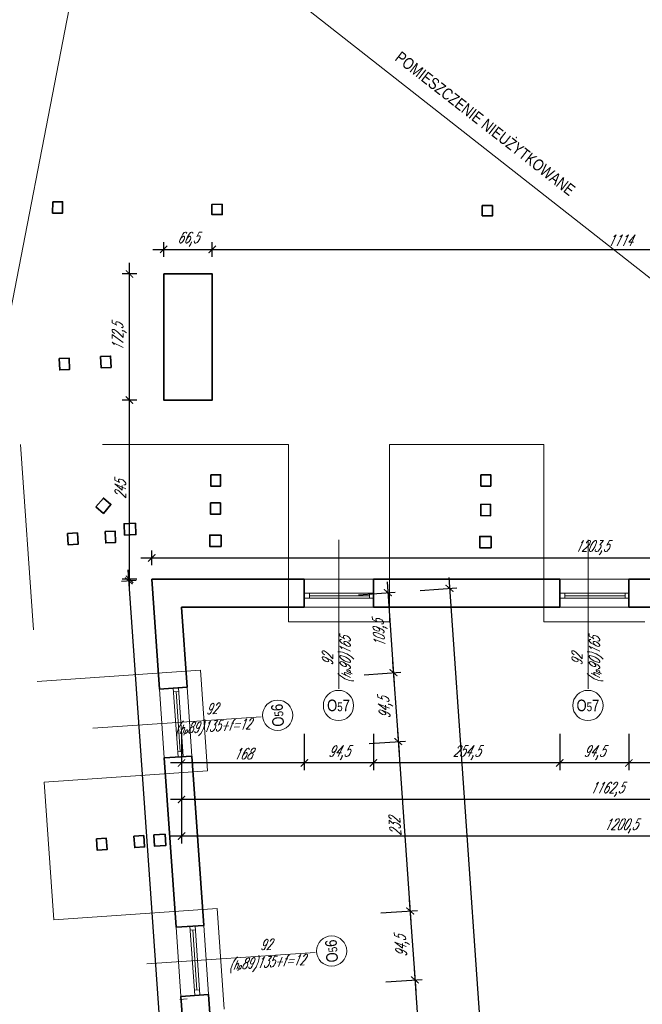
# Model space of a CAD drawing. Header units: millimetres. Extents: x 402 to 79005, y -7782 to 89952.
# Tile 7 of 256: x 22728 to 23578, y 8801 to 10147. Entities that reach past the tile are written whole.
import ezdxf

# ---------------------------------------------------------------- set-up
doc = ezdxf.new("R2010")
doc.units = ezdxf.units.MM
doc.header["$LTSCALE"] = 10
doc.linetypes.add('DASHED', pattern=[19.05, 12.7, -6.35])
doc.layers.get('0').update_dxf_attribs({"lineweight": 0})
doc.layers.get('Defpoints').update_dxf_attribs({"color": 253})
for name, color, linetype, lineweight in [('01-2_konstrukcja dachu', 253, 'Continuous', 35), ('01_ściany', 253, 'Continuous', 35), ('03-01_okna', 253, 'Continuous', 15), ('04-1_widok', 253, 'Continuous', 5), ('04-2_nad', 253, 'DASHED', 5), ('05-01_wymiary', 253, 'Continuous', 5), ('05-03_opis', 253, 'Continuous', 5)]:
    doc.layers.add(name, color=color, linetype=linetype, lineweight=lineweight)
doc.styles.add('ariel', font='ARIAL.TTF', dxfattribs={"width": 0.8})
doc.styles.add('ariel_wym', font='simplex.shx', dxfattribs={"width": 0.65, "oblique": 25})
doc.dimstyles.new('ariel 50', dxfattribs={"dimtxt": 15, "dimasz": 10, "dimexe": 10, "dimexo": 0, "dimgap": 5, "dimtad": 1, "dimdec": 1, "dimrnd": 0.5, "dimtxsty": 'ariel_wym', "dimblk": 'ARCHTICK', "dimcen": 2.5, "dimdle": 15, "dimazin": 0, "dimtfac": 1, "dimtdec": 1, "dimtix": 1, "dimtmove": 0, "dimatfit": 3, "dimldrblk": 'DOT', "dimfxl": 0, "dimarcsym": 0})
doc.dimstyles.new('ariel 50 wnętrze', dxfattribs={"dimtxt": 15, "dimasz": 10, "dimexe": 10, "dimexo": 0, "dimgap": 5, "dimtad": 1, "dimdec": 1, "dimrnd": 0.5, "dimtxsty": 'ariel_wym', "dimblk": 'ARCHTICK', "dimcen": 2.5, "dimdle": 15, "dimazin": 0, "dimtfac": 1, "dimtdec": 1, "dimtix": 1, "dimtmove": 0, "dimatfit": 3, "dimldrblk": 'DOT', "dimfxl": 0, "dimarcsym": 0})

# ---------------------------------------------------------------- blocks, each defined once
blk = doc.blocks.new('_ArchTick')
at = {"color": 0, "linetype": 'ByBlock', "const_width": 0.15}
blk.add_lwpolyline([(-0.5, -0.5), (0.5, 0.5)], dxfattribs=at)
blk = doc.blocks.new('*D3472')
at = {"layer": '05-01_wymiary', "color": 0, "lineweight": -2}
for p, q in [((23559.9, 9170.8), (23559.9, 9120.8)), ((23815.1, 9170.8), (23815.1, 9120.8)), ((23830.1, 9130.8), (23544.9, 9130.8))]:
    blk.add_line(p, q, dxfattribs=at)
at = {"layer": 'Defpoints', "color": 0, "lineweight": 0}
for p in [(23559.9, 9381.9), (23815.1, 9381.9), (23559.9, 9130.8)]:
    blk.add_point(p, dxfattribs=at)
at = {"layer": '05-01_wymiary', "color": 0, "lineweight": -2, "xscale": 10, "yscale": 10, "zscale": 10, "rotation": 180}
blk.add_blockref('_ArchTick', (23559.9, 9130.8), dxfattribs=at)
at = {"layer": '05-01_wymiary', "color": 0, "lineweight": -2, "xscale": 10, "yscale": 10, "zscale": 10}
blk.add_blockref('_ArchTick', (23815.1, 9130.8), dxfattribs=at)
at = {"layer": '05-01_wymiary', "color": 0, "insert": (23687.5, 9143.3), "char_height": 15, "attachment_point": 5, "style": 'ariel_wym'}
blk.add_mtext('255', dxfattribs=at)
blk = doc.blocks.new('_Dot')
at = {"color": 0, "linetype": 'ByBlock', "lineweight": -2}
blk.add_line((-0.5, 0), (-1, 0), dxfattribs=at)
at = {"color": 0, "linetype": 'ByBlock', "const_width": 0.5}
blk.add_lwpolyline([(-0.25, 0, 1), (0.25, 0, 1)], format="xyb", close=True, dxfattribs=at)
blk = doc.blocks.new('*D3473')
at = {"layer": '05-01_wymiary', "color": 0, "lineweight": -2}
for p, q in [((23465.4, 9170.8), (23465.4, 9120.8)), ((23559.9, 9170.8), (23559.9, 9120.8)), ((23574.9, 9130.8), (23450.4, 9130.8))]:
    blk.add_line(p, q, dxfattribs=at)
at = {"layer": 'Defpoints', "color": 0, "lineweight": 0}
for p in [(23465.4, 9381.9), (23559.9, 9381.9), (23465.4, 9130.8)]:
    blk.add_point(p, dxfattribs=at)
at = {"layer": '05-01_wymiary', "color": 0, "lineweight": -2, "xscale": 10, "yscale": 10, "zscale": 10, "rotation": 180}
blk.add_blockref('_ArchTick', (23465.4, 9130.8), dxfattribs=at)
at = {"layer": '05-01_wymiary', "color": 0, "lineweight": -2, "xscale": 10, "yscale": 10, "zscale": 10}
blk.add_blockref('_ArchTick', (23559.9, 9130.8), dxfattribs=at)
at = {"layer": '05-01_wymiary', "color": 0, "insert": (23512.6, 9144.7), "char_height": 15, "attachment_point": 5, "style": 'ariel_wym'}
blk.add_mtext('94,5', dxfattribs=at)
blk = doc.blocks.new('*D3474')
at = {"layer": '05-01_wymiary', "color": 0, "lineweight": -2}
for p, q in [((23210.9, 9170.8), (23210.9, 9120.8)), ((23465.4, 9170.8), (23465.4, 9120.8)), ((23480.4, 9130.8), (23195.9, 9130.8))]:
    blk.add_line(p, q, dxfattribs=at)
at = {"layer": 'Defpoints', "color": 0, "lineweight": 0}
for p in [(23210.9, 9381.9), (23465.4, 9381.9), (23210.9, 9130.8)]:
    blk.add_point(p, dxfattribs=at)
at = {"layer": '05-01_wymiary', "color": 0, "lineweight": -2, "xscale": 10, "yscale": 10, "zscale": 10, "rotation": 180}
blk.add_blockref('_ArchTick', (23210.9, 9130.8), dxfattribs=at)
at = {"layer": '05-01_wymiary', "color": 0, "lineweight": -2, "xscale": 10, "yscale": 10, "zscale": 10}
blk.add_blockref('_ArchTick', (23465.4, 9130.8), dxfattribs=at)
at = {"layer": '05-01_wymiary', "color": 0, "insert": (23338.1, 9144.7), "char_height": 15, "attachment_point": 5, "style": 'ariel_wym'}
blk.add_mtext('254,5', dxfattribs=at)
blk = doc.blocks.new('*D3475')
at = {"layer": '05-01_wymiary', "color": 0, "lineweight": -2}
for p, q in [((23116.4, 9170.8), (23116.4, 9120.8)), ((23210.9, 9170.8), (23210.9, 9120.8)), ((23225.9, 9130.8), (23101.4, 9130.8))]:
    blk.add_line(p, q, dxfattribs=at)
at = {"layer": 'Defpoints', "color": 0, "lineweight": 0}
for p in [(23116.4, 9381.9), (23210.9, 9381.9), (23116.4, 9130.8)]:
    blk.add_point(p, dxfattribs=at)
at = {"layer": '05-01_wymiary', "color": 0, "lineweight": -2, "xscale": 10, "yscale": 10, "zscale": 10, "rotation": 180}
blk.add_blockref('_ArchTick', (23116.4, 9130.8), dxfattribs=at)
at = {"layer": '05-01_wymiary', "color": 0, "lineweight": -2, "xscale": 10, "yscale": 10, "zscale": 10}
blk.add_blockref('_ArchTick', (23210.9, 9130.8), dxfattribs=at)
at = {"layer": '05-01_wymiary', "color": 0, "insert": (23163.6, 9144.7), "char_height": 15, "attachment_point": 5, "style": 'ariel_wym'}
blk.add_mtext('94,5', dxfattribs=at)
blk = doc.blocks.new('*D3476')
at = {"layer": '05-01_wymiary', "color": 0, "lineweight": -2}
for p, q in [((22948.6, 9170.8), (22948.6, 9120.8)), ((23116.4, 9170.8), (23116.4, 9120.8)), ((23131.4, 9130.8), (22933.6, 9130.8))]:
    blk.add_line(p, q, dxfattribs=at)
at = {"layer": 'Defpoints', "color": 0, "lineweight": 0}
for p in [(23116.4, 9381.9), (22948.6, 9343.9), (22948.6, 9130.8)]:
    blk.add_point(p, dxfattribs=at)
at = {"layer": '05-01_wymiary', "color": 0, "lineweight": -2, "xscale": 10, "yscale": 10, "zscale": 10, "rotation": 180}
blk.add_blockref('_ArchTick', (22948.6, 9130.8), dxfattribs=at)
at = {"layer": '05-01_wymiary', "color": 0, "lineweight": -2, "xscale": 10, "yscale": 10, "zscale": 10}
blk.add_blockref('_ArchTick', (23116.4, 9130.8), dxfattribs=at)
at = {"layer": '05-01_wymiary', "color": 0, "insert": (23032.5, 9143.3), "char_height": 15, "attachment_point": 5, "style": 'ariel_wym'}
blk.add_mtext('168', dxfattribs=at)
blk = doc.blocks.new('*D3478')
at = {"layer": '05-01_wymiary', "color": 0, "lineweight": -2}
for p, q in [((22948.6, 9120.8), (22948.6, 9070.8)), ((24111.2, 9120.8), (24111.2, 9070.8)), ((24126.2, 9080.8), (22933.6, 9080.8))]:
    blk.add_line(p, q, dxfattribs=at)
at = {"layer": 'Defpoints', "color": 0, "lineweight": 0}
for p in [(24111.2, 9381.9), (22948.6, 9343.9), (22948.6, 9080.8)]:
    blk.add_point(p, dxfattribs=at)
at = {"layer": '05-01_wymiary', "color": 0, "lineweight": -2, "xscale": 10, "yscale": 10, "zscale": 10, "rotation": 180}
blk.add_blockref('_ArchTick', (22948.6, 9080.8), dxfattribs=at)
at = {"layer": '05-01_wymiary', "color": 0, "lineweight": -2, "xscale": 10, "yscale": 10, "zscale": 10}
blk.add_blockref('_ArchTick', (24111.2, 9080.8), dxfattribs=at)
at = {"layer": '05-01_wymiary', "color": 0, "insert": (23529.9, 9094.7), "char_height": 15, "attachment_point": 5, "style": 'ariel_wym'}
blk.add_mtext('1162,5', dxfattribs=at)
blk = doc.blocks.new('*D3479')
at = {"layer": '05-01_wymiary', "color": 0, "lineweight": -2}
for p, q in [((22948.6, 9070.8), (22948.6, 9020.8)), ((24149.2, 9070.8), (24149.2, 9020.8)), ((24164.2, 9030.8), (22933.6, 9030.8))]:
    blk.add_line(p, q, dxfattribs=at)
at = {"layer": 'Defpoints', "color": 0, "lineweight": 0}
for p in [(22948.6, 9343.9), (24149.2, 9343.9), (22948.6, 9030.8)]:
    blk.add_point(p, dxfattribs=at)
at = {"layer": '05-01_wymiary', "color": 0, "lineweight": -2, "xscale": 10, "yscale": 10, "zscale": 10, "rotation": 180}
blk.add_blockref('_ArchTick', (22948.6, 9030.8), dxfattribs=at)
at = {"layer": '05-01_wymiary', "color": 0, "lineweight": -2, "xscale": 10, "yscale": 10, "zscale": 10}
blk.add_blockref('_ArchTick', (24149.2, 9030.8), dxfattribs=at)
at = {"layer": '05-01_wymiary', "color": 0, "insert": (23548.9, 9044.7), "char_height": 15, "attachment_point": 5, "style": 'ariel_wym'}
blk.add_mtext('1200,5', dxfattribs=at)
blk = doc.blocks.new('*D3528')
at = {"layer": '05-01_wymiary', "color": 0, "lineweight": -2}
for p, q in [((23229.5, 9378.5), (23239.2, 9239.3)), ((23190.6, 9360.8), (23240.5, 9364.3)), ((23198.3, 9251.4), (23248.2, 9254.9))]:
    blk.add_line(p, q, dxfattribs=at)
at = {"layer": 'Defpoints', "color": 0, "lineweight": 0}
for p in [(22948.6, 9343.9), (23238.2, 9254.2), (22918.2, 9231.9)]:
    blk.add_point(p, dxfattribs=at)
at = {"layer": '05-01_wymiary', "color": 0, "lineweight": -2, "xscale": 10, "yscale": 10, "zscale": 10}
for p, rotation in [((23230.5, 9363.6), 94.00000000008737), ((23238.2, 9254.2), 274.0000000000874)]:
    blk.add_blockref('_ArchTick', p, dxfattribs=dict(at, rotation=rotation))
at = {"layer": '05-01_wymiary', "color": 0, "insert": (23220.5, 9307.9), "char_height": 15, "attachment_point": 5, "rotation": 94, "style": 'ariel_wym'}
blk.add_mtext('109,5', dxfattribs=at)
blk = doc.blocks.new('*D3529')
at = {"layer": '05-01_wymiary', "color": 0, "lineweight": -2}
for p, q in [((23237.1, 9269.2), (23245.8, 9145)), ((23198.3, 9251.4), (23248.2, 9254.9)), ((23204.9, 9157.2), (23254.7, 9160.7))]:
    blk.add_line(p, q, dxfattribs=at)
at = {"layer": 'Defpoints', "color": 0, "lineweight": 0}
for p in [(22918.2, 9231.9), (23244.8, 9160), (22924.9, 9137.6)]:
    blk.add_point(p, dxfattribs=at)
at = {"layer": '05-01_wymiary', "color": 0, "lineweight": -2, "xscale": 10, "yscale": 10, "zscale": 10}
for p, rotation in [((23238.2, 9254.2), 94.00000000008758), ((23244.8, 9160), 274.0000000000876)]:
    blk.add_blockref('_ArchTick', p, dxfattribs=dict(at, rotation=rotation))
at = {"layer": '05-01_wymiary', "color": 0, "insert": (23227.6, 9206.1), "char_height": 15, "attachment_point": 5, "rotation": 94, "style": 'ariel_wym'}
blk.add_mtext('94,5', dxfattribs=at)
blk = doc.blocks.new('*D3530')
at = {"layer": '05-01_wymiary', "color": 0, "lineweight": -2}
for p, q in [((23243.7, 9174.9), (23262, 8913.6)), ((23204.9, 9157.2), (23254.7, 9160.7)), ((23221.1, 8925.7), (23270.9, 8929.2))]:
    blk.add_line(p, q, dxfattribs=at)
at = {"layer": 'Defpoints', "color": 0, "lineweight": 0}
for p in [(22924.9, 9137.6), (23261, 8928.5), (22941.1, 8906.2)]:
    blk.add_point(p, dxfattribs=at)
at = {"layer": '05-01_wymiary', "color": 0, "lineweight": -2, "xscale": 10, "yscale": 10, "zscale": 10}
for p, rotation in [((23244.8, 9160), 94.0000000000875), ((23261, 8928.5), 274.0000000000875)]:
    blk.add_blockref('_ArchTick', p, dxfattribs=dict(at, rotation=rotation))
at = {"layer": '05-01_wymiary', "color": 0, "insert": (23240.4, 9043.4), "char_height": 15, "attachment_point": 5, "rotation": 94, "style": 'ariel_wym'}
blk.add_mtext('232', dxfattribs=at)
blk = doc.blocks.new('*D3531')
at = {"layer": '05-01_wymiary', "color": 0, "lineweight": -2}
for p, q in [((23259.9, 8943.5), (23268.6, 8819.3)), ((23221.1, 8925.7), (23270.9, 8929.2)), ((23227.6, 8831.5), (23277.5, 8835))]:
    blk.add_line(p, q, dxfattribs=at)
at = {"layer": 'Defpoints', "color": 0, "lineweight": 0}
for p in [(22941.1, 8906.2), (23267.5, 8834.3), (22947.7, 8811.9)]:
    blk.add_point(p, dxfattribs=at)
at = {"layer": '05-01_wymiary', "color": 0, "lineweight": -2, "xscale": 10, "yscale": 10, "zscale": 10}
for p, rotation in [((23261, 8928.5), 94.00000000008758), ((23267.5, 8834.3), 274.0000000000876)]:
    blk.add_blockref('_ArchTick', p, dxfattribs=dict(at, rotation=rotation))
at = {"layer": '05-01_wymiary', "color": 0, "insert": (23250.4, 8880.4), "char_height": 15, "attachment_point": 5, "rotation": 94, "style": 'ariel_wym'}
blk.add_mtext('94,5', dxfattribs=at)
blk = doc.blocks.new('*D3532')
at = {"layer": '05-01_wymiary', "color": 0, "lineweight": -2}
for p, q in [((23266.5, 8849.2), (23307.3, 8265.6)), ((23227.6, 8831.5), (23277.5, 8835)), ((23266.4, 8277.8), (23316.2, 8281.3))]:
    blk.add_line(p, q, dxfattribs=at)
at = {"layer": 'Defpoints', "color": 0, "lineweight": 0}
for p in [(22947.7, 8811.9), (23306.3, 8280.6), (22986.4, 8258.2)]:
    blk.add_point(p, dxfattribs=at)
at = {"layer": '05-01_wymiary', "color": 0, "lineweight": -2, "xscale": 10, "yscale": 10, "zscale": 10}
for p, rotation in [((23267.5, 8834.3), 94.0000000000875), ((23306.3, 8280.6), 274.0000000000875)]:
    blk.add_blockref('_ArchTick', p, dxfattribs=dict(at, rotation=rotation))
at = {"layer": '05-01_wymiary', "color": 0, "insert": (23274.4, 8556.6), "char_height": 15, "attachment_point": 5, "rotation": 94, "style": 'ariel_wym'}
blk.add_mtext('555', dxfattribs=at)
blk = doc.blocks.new('*D3538')
at = {"layer": '05-01_wymiary', "color": 0, "lineweight": -2}
for p, q in [((23313.7, 9384.4), (23436.9, 7622.4)), ((23274.9, 9366.7), (23324.7, 9370.2)), ((23396, 7634.5), (23445.9, 7638))]:
    blk.add_line(p, q, dxfattribs=at)
at = {"layer": 'Defpoints', "color": 0, "lineweight": 0}
for p in [(22948.6, 9343.9), (23435.9, 7637.3), (23200.3, 7620.9)]:
    blk.add_point(p, dxfattribs=at)
at = {"layer": '05-01_wymiary', "color": 0, "lineweight": -2, "xscale": 10, "yscale": 10, "zscale": 10}
for p, rotation in [((23314.8, 9369.5), 94.0000000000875), ((23435.9, 7637.3), 274.0000000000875)]:
    blk.add_blockref('_ArchTick', p, dxfattribs=dict(at, rotation=rotation))
at = {"layer": '05-01_wymiary', "color": 0, "insert": (23361.4, 8502.4), "char_height": 15, "attachment_point": 5, "rotation": 94, "style": 'ariel_wym'}
blk.add_mtext('1736,5', dxfattribs=at)
blk = doc.blocks.new('*D3689')
at = {"layer": '05-01_wymiary', "color": 0, "lineweight": -2}
for p, q in [((22892.9, 9411.1), (24126.2, 9411.1)), ((22907.9, 9401.1), (22907.9, 9421.1)), ((24111.2, 9401.1), (24111.2, 9421.1))]:
    blk.add_line(p, q, dxfattribs=at)
at = {"layer": 'Defpoints', "color": 0, "lineweight": 0}
for p in [(24111.2, 9411.1), (22907.9, 9381.9), (24111.2, 9381.9)]:
    blk.add_point(p, dxfattribs=at)
at = {"layer": '05-01_wymiary', "color": 0, "lineweight": -2, "xscale": 10, "yscale": 10, "zscale": 10, "rotation": 180}
blk.add_blockref('_ArchTick', (22907.9, 9411.1), dxfattribs=at)
at = {"layer": '05-01_wymiary', "color": 0, "lineweight": -2, "xscale": 10, "yscale": 10, "zscale": 10}
blk.add_blockref('_ArchTick', (24111.2, 9411.1), dxfattribs=at)
at = {"layer": '05-01_wymiary', "color": 0, "insert": (23509.5, 9425), "char_height": 15, "attachment_point": 5, "style": 'ariel_wym'}
blk.add_mtext('1203,5', dxfattribs=at)
blk = doc.blocks.new('*D3691')
at = {"layer": '05-01_wymiary', "color": 0, "lineweight": -2}
for p, q in [((22877.5, 9366.9), (22877.5, 9641.8)), ((22887.5, 9626.8), (22867.5, 9626.8)), ((22887.5, 9381.9), (22867.5, 9381.9))]:
    blk.add_line(p, q, dxfattribs=at)
at = {"layer": 'Defpoints', "color": 0, "lineweight": 0}
for p in [(22877.5, 9626.8), (22924.3, 9626.8), (22907.9, 9381.9)]:
    blk.add_point(p, dxfattribs=at)
at = {"layer": '05-01_wymiary', "color": 0, "lineweight": -2, "xscale": 10, "yscale": 10, "zscale": 10}
for p, rotation in [((22877.5, 9626.8), 90), ((22877.5, 9381.9), 270)]:
    blk.add_blockref('_ArchTick', p, dxfattribs=dict(at, rotation=rotation))
at = {"layer": '05-01_wymiary', "color": 0, "insert": (22865, 9504.3), "char_height": 15, "attachment_point": 5, "rotation": 90, "style": 'ariel_wym'}
blk.add_mtext('245', dxfattribs=at)
blk = doc.blocks.new('*D3692')
at = {"layer": '05-01_wymiary', "color": 0, "lineweight": -2}
for p, q in [((22877.5, 9611.8), (22877.5, 9814.2)), ((22887.5, 9799.2), (22867.5, 9799.2)), ((22887.5, 9626.8), (22867.5, 9626.8))]:
    blk.add_line(p, q, dxfattribs=at)
at = {"layer": 'Defpoints', "color": 0, "lineweight": 0}
for p in [(22877.5, 9799.2), (22924.3, 9799.2), (22924.3, 9626.8)]:
    blk.add_point(p, dxfattribs=at)
at = {"layer": '05-01_wymiary', "color": 0, "lineweight": -2, "xscale": 10, "yscale": 10, "zscale": 10}
for p, rotation in [((22877.5, 9799.2), 90), ((22877.5, 9626.8), 270)]:
    blk.add_blockref('_ArchTick', p, dxfattribs=dict(at, rotation=rotation))
at = {"layer": '05-01_wymiary', "color": 0, "insert": (22863.6, 9713), "char_height": 15, "attachment_point": 5, "rotation": 90, "style": 'ariel_wym'}
blk.add_mtext('172,5', dxfattribs=at)
blk = doc.blocks.new('*D3693')
at = {"layer": '05-01_wymiary', "color": 0, "lineweight": -2}
for p, q in [((22924.3, 9822.8), (22924.3, 9842.8)), ((22990.7, 9822.8), (22990.7, 9842.8)), ((22909.3, 9832.8), (23005.7, 9832.8))]:
    blk.add_line(p, q, dxfattribs=at)
at = {"layer": 'Defpoints', "color": 0, "lineweight": 0}
for p in [(22990.7, 9832.8), (22924.3, 9799.2), (22990.7, 9799.2)]:
    blk.add_point(p, dxfattribs=at)
at = {"layer": '05-01_wymiary', "color": 0, "lineweight": -2, "xscale": 10, "yscale": 10, "zscale": 10, "rotation": 180}
blk.add_blockref('_ArchTick', (22924.3, 9832.8), dxfattribs=at)
at = {"layer": '05-01_wymiary', "color": 0, "lineweight": -2, "xscale": 10, "yscale": 10, "zscale": 10}
blk.add_blockref('_ArchTick', (22990.7, 9832.8), dxfattribs=at)
at = {"layer": '05-01_wymiary', "color": 0, "insert": (22957.5, 9846.7), "char_height": 15, "attachment_point": 5, "style": 'ariel_wym'}
blk.add_mtext('66,5', dxfattribs=at)
blk = doc.blocks.new('*D3694')
at = {"layer": '05-01_wymiary', "color": 0, "lineweight": -2}
for p, q in [((22990.7, 9822.8), (22990.7, 9842.8)), ((24104.8, 9823.8), (24104.8, 9842.8)), ((22975.7, 9832.8), (24119.8, 9832.8))]:
    blk.add_line(p, q, dxfattribs=at)
at = {"layer": 'Defpoints', "color": 0, "lineweight": 0}
for p in [(24104.8, 9832.8), (24104.8, 9823.8), (22990.7, 9799.2)]:
    blk.add_point(p, dxfattribs=at)
at = {"layer": '05-01_wymiary', "color": 0, "lineweight": -2, "xscale": 10, "yscale": 10, "zscale": 10, "rotation": 180}
blk.add_blockref('_ArchTick', (22990.7, 9832.8), dxfattribs=at)
at = {"layer": '05-01_wymiary', "color": 0, "lineweight": -2, "xscale": 10, "yscale": 10, "zscale": 10}
blk.add_blockref('_ArchTick', (24104.8, 9832.8), dxfattribs=at)
at = {"layer": '05-01_wymiary', "color": 0, "insert": (23547.8, 9845.3), "char_height": 15, "attachment_point": 5, "style": 'ariel_wym'}
blk.add_mtext('1114', dxfattribs=at)
blk = doc.blocks.new('*D3695')
at = {"layer": '05-01_wymiary', "color": 0, "lineweight": -2}
for p, q in [((22992.6, 7721), (22875.6, 9394.6)), ((22886.6, 9380.4), (22866.7, 9379)), ((23001.5, 7736.6), (22981.6, 7735.2))]:
    blk.add_line(p, q, dxfattribs=at)
at = {"layer": 'Defpoints', "color": 0, "lineweight": 0}
for p in [(22907.9, 9381.9), (22876.6, 9379.7), (23022.8, 7738.1)]:
    blk.add_point(p, dxfattribs=at)
at = {"layer": '05-01_wymiary', "color": 0, "lineweight": -2, "xscale": 10, "yscale": 10, "zscale": 10}
for p, rotation in [((22876.6, 9379.7), 94.00000000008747), ((22991.6, 7735.9), 274.0000000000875)]:
    blk.add_blockref('_ArchTick', p, dxfattribs=dict(at, rotation=rotation))
at = {"layer": '05-01_wymiary', "color": 0, "insert": (22920.2, 8556.8), "char_height": 15, "attachment_point": 5, "rotation": 94, "style": 'ariel_wym'}
blk.add_mtext('1647,5', dxfattribs=at)

msp = doc.modelspace()

# ---------------------------------------------------------------- linework, layer by layer
at = {"layer": '01-2_konstrukcja dachu'}
for points in [[(22772.558, 9897.89), (22786.057, 9897.811), (22785.967, 9882.312), (22772.468, 9882.39)], [(22781.424, 9683.596), (22794.909, 9684.238), (22795.646, 9668.756), (22782.161, 9668.113)], [(22838.128, 9686.297), (22851.612, 9686.939), (22852.35, 9671.457), (22838.865, 9670.814)], [(22988.538, 9524.785), (23002.038, 9524.715), (23001.957, 9509.215), (22988.457, 9509.285)], [(23357.753, 9524.818), (23371.253, 9524.748), (23371.172, 9509.248), (23357.672, 9509.318)], [(22831.573, 9480.694), (22841.861, 9471.953), (22852.221, 9484.147), (22841.932, 9492.888)], [(22988.338, 9486.281), (23001.838, 9486.211), (23001.758, 9470.711), (22988.258, 9470.781)], [(23357.543, 9484.367), (23371.043, 9484.297), (23370.963, 9468.797), (23357.463, 9468.867)], [(22885.602, 9458.425), (22870.119, 9457.687), (22870.857, 9442.205), (22886.339, 9442.942)], [(22792.95, 9444.623), (22806.435, 9445.266), (22807.173, 9429.783), (22793.688, 9429.141)], [(22844.26, 9447.068), (22857.744, 9447.71), (22858.482, 9432.228), (22844.997, 9431.585)], [(23002.706, 9442.298), (22987.206, 9442.379), (22987.126, 9426.879), (23002.626, 9426.799)], [(23371.701, 9440.386), (23356.201, 9440.466), (23356.121, 9424.966), (23371.621, 9424.886)], [(22883.539, 9030.544), (22897.006, 9031.487), (22898.089, 9016.024), (22884.622, 9015.082)], [(22926.27, 9033.535), (22910.808, 9032.453), (22911.891, 9016.991), (22927.353, 9018.073)], [(22832.297, 9026.956), (22845.764, 9027.899), (22846.847, 9012.437), (22833.38, 9011.494)]]:
    msp.add_lwpolyline(points, close=True, dxfattribs=at)
for points in [[(23004.113, 9894.422), (23004.208, 9880.423), (22990.209, 9880.328), (22990.114, 9894.327), (23004.113, 9894.422)], [(23359.369, 9878.692), (23359.442, 9892.692), (23373.441, 9892.62)], [(23373.441, 9892.62), (23373.369, 9878.62), (23359.369, 9878.692)]]:
    msp.add_lwpolyline(points, dxfattribs=at)
at = {"layer": '01_ściany'}
for p, q in [((22918.349, 9231.867), (22907.861, 9381.855)), ((23116.37, 9381.855), (22907.861, 9381.855)), ((23116.37, 9381.855), (23116.37, 9343.855)), ((23465.37, 9381.855), (23210.87, 9381.855)), ((23210.87, 9381.855), (23210.87, 9343.855)), ((23465.37, 9381.855), (23465.37, 9343.855)), ((23815.12, 9381.855), (23559.87, 9381.855)), ((23559.87, 9381.855), (23559.87, 9343.855)), ((22956.257, 9234.518), (22948.611, 9343.855)), ((23116.37, 9343.855), (22948.611, 9343.855)), ((23465.37, 9343.855), (23210.87, 9343.855)), ((23815.12, 9343.855), (23559.87, 9343.855)), ((22956.257, 9234.518), (22918.153, 9231.854)), ((22962.849, 9140.248), (22924.753, 9137.585)), ((22979.032, 8908.814), (22962.849, 9140.248)), ((22941.125, 8906.163), (22924.941, 9137.598)), ((22979.032, 8908.814), (22941.125, 8906.163)), ((22985.659, 8814.045), (22947.752, 8811.394)), ((22986.432, 8258.245), (22947.752, 8811.394)), ((23024.339, 8260.896), (22985.659, 8814.045))]:
    msp.add_line(p, q, dxfattribs=at)
msp.add_lwpolyline([(22924.297, 9799.214), (22990.706, 9799.214), (22990.706, 9626.75), (22924.297, 9626.75)], close=True, dxfattribs=at)
at = {"layer": '03-01_okna', "linetype": 'Continuous', "lineweight": 0}
for p, q in [((23116.37, 9362.845), (23210.87, 9362.845)), ((23116.37, 9355.855), (23210.87, 9355.855)), ((23123.36, 9355.855), (23123.36, 9362.845)), ((23123.36, 9359.35), (23205.698, 9359.35)), ((23205.698, 9355.855), (23205.698, 9362.845)), ((23465.37, 9362.845), (23559.87, 9362.845)), ((23465.37, 9355.855), (23559.87, 9355.855)), ((23472.36, 9355.855), (23472.36, 9362.845)), ((23472.36, 9359.35), (23554.698, 9359.35)), ((23554.698, 9355.855), (23554.698, 9362.845)), ((22943.906, 9138.924), (22937.314, 9233.194)), ((22950.878, 9139.411), (22944.286, 9233.681)), ((22944.647, 9228.521), (22937.674, 9228.034)), ((22946.904, 9146.14), (22941.161, 9228.278)), ((22950.391, 9146.384), (22943.418, 9145.896)), ((22966.681, 8813.219), (22960.089, 8907.489)), ((22967.422, 8902.817), (22960.45, 8902.329)), ((22969.68, 8820.436), (22963.936, 8902.573)), ((22973.654, 8813.707), (22967.062, 8907.976)), ((22973.166, 8820.679), (22966.193, 8820.192)), ((22956.497, 8808.183), (22946.521, 8807.486))]:
    msp.add_line(p, q, dxfattribs=at)
at = {"layer": '03-01_okna'}
for p, q in [((23116.37, 9343.855), (23210.87, 9343.855)), ((23465.37, 9343.855), (23559.87, 9343.855)), ((22962.849, 9140.248), (22956.257, 9234.518)), ((22985.624, 8814.544), (22979.032, 8908.814))]:
    msp.add_line(p, q, dxfattribs=at)
at = {"layer": '04-1_widok'}
for p, q in [((23210.87, 9381.855), (23116.37, 9381.855)), ((23559.87, 9381.855), (23465.37, 9381.855)), ((22918.349, 9231.867), (22924.941, 9137.598)), ((22941.125, 8906.163), (22947.717, 8811.893))]:
    msp.add_line(p, q, dxfattribs=at)
at = {"layer": '04-2_nad', "ltscale": 2}
for p, q in [((23094.62, 9566.05), (22728.727, 9566.05)), ((22728.727, 9566.05), (22751.387, 9241.995)), ((23094.62, 9323.855), (23094.62, 9566.05)), ((23443.62, 9566.05), (23232.62, 9566.05)), ((23232.62, 9323.855), (23232.62, 9566.05)), ((23443.62, 9323.855), (23443.62, 9566.05)), ((23094.62, 9323.855), (23232.62, 9323.855)), ((23443.62, 9323.855), (23581.62, 9323.855)), ((22974.691, 9257.61), (22751.387, 9241.995)), ((22984.317, 9119.947), (22974.691, 9257.61)), ((22984.317, 9119.947), (22761.013, 9104.332)), ((22761.013, 9104.332), (22774.162, 8916.291)), ((22997.466, 8931.906), (22774.162, 8916.291)), ((23007.093, 8794.242), (22997.466, 8931.906))]:
    msp.add_line(p, q, dxfattribs=at)
at = {"layer": '05-03_opis'}
for p, q in [((22130.67, 6735.822), (22837.822, 10383.457)), ((22837.822, 10383.457), (24111.226, 9383.089))]:
    msp.add_line(p, q, dxfattribs=at)
at = {"layer": '05-03_opis', "lineweight": 0}
for p, q in [((23163.62, 9435.654), (23163.62, 9232.04)), ((23504.463, 9435.654), (23504.463, 9232.04)), ((22827.561, 9178.539), (23057.389, 9193.939)), ((22901.291, 8856.249), (23131.119, 8871.648))]:
    msp.add_line(p, q, dxfattribs=at)
for centre in [(23163.12, 9209.351), (23503.963, 9209.351), (23079.994, 9195.954), (23153.724, 8873.664)]:
    msp.add_circle(centre, 20.689, dxfattribs=at)

# ---------------------------------------------------------------- texts
at = {"layer": '05-03_opis', "lineweight": 0, "attachment_point": 5}
for s, insert, char_height, width, rotation, style in [('POMIESZCZENIE NIEUŻYTKOWANE', (23363.571, 10004.759), 15.84, 743.58643, 322, 'ariel'), ('92\\P({\\H0.8333x;h\\H0.6x;p}90)165', (23162.55, 9272.036), 14.4, 62.66128, 90, 'ariel_wym'), ('92\\P({\\H0.8333x;h\\H0.6x;p}90)165', (23503.392, 9272.036), 14.4, 62.66128, 90, 'ariel_wym'), ('92\\P({\\H0.8333x;h\\H0.6x;p}89)135+f=12', (22990.742, 9190.546), 14.4, 62.66128, 3.833262, 'ariel_wym'), ('O{\\H0.7576x;5}6', (23079.994, 9195.954), 15.84, 75.19353, 94, 'ariel'), ('92\\P({\\H0.8333x;h\\H0.6x;p}89)135+f=12', (23064.472, 8868.256), 14.4, 62.66128, 3.833262, 'ariel_wym'), ('O{\\H0.7576x;5}6', (23153.724, 8873.664), 15.84, 75.19353, 94, 'ariel')]:
    msp.add_mtext(s, dxfattribs=dict(at, insert=insert, char_height=char_height, width=width, rotation=rotation, style=style))
at = {"layer": '05-03_opis', "lineweight": 0, "char_height": 15.84, "width": 75.19353, "attachment_point": 5, "style": 'ariel'}
for insert in [(23163.12, 9209.351), (23503.963, 9209.351)]:
    msp.add_mtext('O{\\H0.7576x;5}7', dxfattribs=dict(at, insert=insert))

# ---------------------------------------------------------------- dimensions: what is measured, and where the dimension line sits
at = {"layer": '05-01_wymiary'}
for base, p1, p2, dimstyle, picture, middle in [((22990.706, 9832.764), (22924.297, 9799.214), (22990.706, 9799.214), 'ariel 50 wnętrze', '*D3693', (22957.501, 9846.692)), ((24111.226, 9411.089), (22907.861, 9381.855), (24111.226, 9381.855), 'ariel 50 wnętrze', '*D3689', (23509.543, 9425.018)), ((22948.611, 9030.774), (24149.226, 9343.855), (22948.611, 9343.855), 'ariel 50', '*D3479', (23548.918, 9044.703))]:
    dim = msp.add_linear_dim(base=base, p1=p1, p2=p2, dimstyle=dimstyle, dxfattribs=at)
    dim.commit()
    dim.dimension.update_dxf_attribs({"geometry": picture, "text_midpoint": middle})
for base, p1, p2, dimstyle, picture, middle in [((24104.813, 9832.764), (22990.706, 9799.214), (24104.813, 9823.83), 'ariel 50 wnętrze', '*D3694', (23547.759, 9845.264)), ((22948.611, 9130.774), (23116.37, 9381.855), (22948.611, 9343.855), 'ariel 50', '*D3476', (23032.491, 9143.274)), ((22948.611, 9080.774), (24111.226, 9381.855), (22948.611, 9343.855), 'ariel 50', '*D3478', (23529.918, 9094.703)), ((23116.37, 9130.774), (23210.87, 9381.855), (23116.37, 9381.855), 'ariel 50', '*D3475', (23163.62, 9144.703)), ((23210.87, 9130.774), (23465.37, 9381.855), (23210.87, 9381.855), 'ariel 50', '*D3474', (23338.12, 9144.703)), ((23465.37, 9130.774), (23559.87, 9381.855), (23465.37, 9381.855), 'ariel 50', '*D3473', (23512.62, 9144.703)), ((23559.870491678, 9130.774475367), (23815.120491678, 9381.855118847), (23559.870491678, 9381.855118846), 'ariel 50', '*D3472', (23687.495491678, 9143.274475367))]:
    dim = msp.add_linear_dim(base=base, p1=p1, p2=p2, dimstyle=dimstyle, override={"dimtmove": 1}, dxfattribs=at)
    dim.commit()
    dim.dimension.update_dxf_attribs({"geometry": picture, "text_midpoint": middle})
for base, p1, p2, angle, dimstyle, picture, middle in [((22877.526, 9799.214), (22924.297, 9626.75), (22924.297, 9799.214), 90, 'ariel 50 wnętrze', '*D3692', (22863.598, 9712.982)), ((23244.774, 9159.963), (22918.153, 9231.854), (22924.941, 9137.598), 94, 'ariel 50', '*D3529', (23227.583, 9206.126)), ((23260.957, 8928.528), (22924.941, 9137.598), (22941.125, 8906.163), 94, 'ariel 50', '*D3530', (23240.396, 9043.373)), ((23267.549, 8834.258), (22941.125, 8906.163), (22947.717, 8811.893), 94, 'ariel 50', '*D3531', (23250.359, 8880.421)), ((23306.264, 8280.61), (22947.717, 8811.893), (22986.432, 8258.245), 94, 'ariel 50', '*D3532', (23274.437, 8556.562))]:
    dim = msp.add_linear_dim(base=base, p1=p1, p2=p2, angle=angle, dimstyle=dimstyle, override={"dimtmove": 1}, dxfattribs=at)
    dim.commit()
    dim.dimension.update_dxf_attribs({"geometry": picture, "text_midpoint": middle})
for base, p1, p2, angle, dimstyle, picture, middle in [((22877.526, 9626.75), (22907.861, 9381.855), (22924.297, 9626.75), 90, 'ariel 50 wnętrze', '*D3691', (22865.026, 9504.303)), ((22876.63, 9379.671), (23022.802, 7738.126), (22907.861, 9381.855), 94, 'ariel 50 wnętrze', '*D3695', (22920.206, 8556.835)), ((23435.892, 7637.327), (22948.611, 9343.855), (23200.33, 7620.855), 94, 'ariel 50', '*D3538', (23361.437, 8502.422)), ((23238.182, 9254.232), (22948.611, 9343.855), (22918.153, 9231.854), 94, 'ariel 50', '*D3528', (23220.464, 9307.929))]:
    dim = msp.add_linear_dim(base=base, p1=p1, p2=p2, angle=angle, dimstyle=dimstyle, dxfattribs=at)
    dim.commit()
    dim.dimension.update_dxf_attribs({"geometry": picture, "text_midpoint": middle})

doc.saveas('drawing.dxf')
